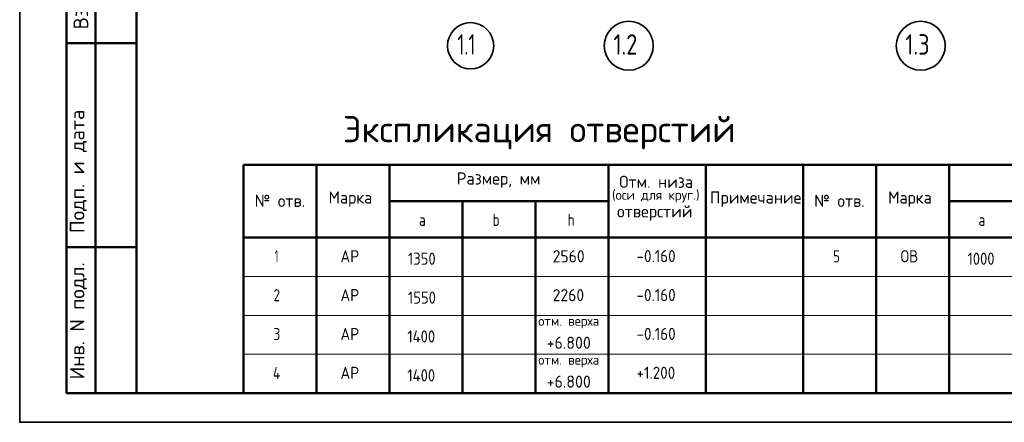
# Model space of a CAD drawing. Header units: millimetres. Extents: x 0 to 50400, y 0 to 35640.
# Tile 1 of 17: x 0 to 20236, y 0 to 8283. Entities that reach past the tile are written whole.
import ezdxf

# ---------------------------------------------------------------- set-up
doc = ezdxf.new("R2010")
doc.units = ezdxf.units.MM
doc.linetypes.add('______5', pattern=[1320, 960, -120, 120, -120])
doc.layers.add('Standard', color=7, linetype='Continuous', lineweight=25)
doc.layers.add('Оси', color=7, linetype='______5', true_color=0x656565)
doc.styles.add('ISOCPEUR', font='txt')

msp = doc.modelspace()

# ---------------------------------------------------------------- linework, layer by layer
at = {"layer": 'Standard', "color": 7, "linetype": 'Continuous', "lineweight": 25, "transparency": 33554687}
msp.add_line((2400, 35040), (2400, 1270), dxfattribs=at)
at = {"layer": 'Standard', "color": 7, "linetype": 'Continuous', "lineweight": 50, "transparency": 33554687}
for p, q in [((960, 600), (960, 10800)), ((960, 600), (960, 10800)), ((1560, 600), (1560, 10800)), ((960, 7800), (2400, 7800)), ((4600, 5300), (16100, 5300)), ((4600, 5300), (4600, 3800)), ((6100, 5300), (6100, 3800)), ((7600, 5300), (7600, 3800)), ((12100, 5300), (12100, 3800)), ((14100, 5300), (14100, 3800)), ((16100, 5300), (27600, 5300)), ((16100, 5300), (16100, 3800)), ((16100, 5300), (16100, 3800)), ((17600, 5300), (17600, 3800)), ((19100, 5300), (19100, 3800)), ((7600, 4550), (12100, 4550)), ((9100, 4550), (9100, 3800)), ((10600, 4550), (10600, 3800)), ((19100, 4550), (23600, 4550)), ((4600, 3800), (16100, 3800)), ((4600, 3800), (4600, 3000)), ((6100, 3800), (6100, 3000)), ((7600, 3800), (7600, 3000)), ((9100, 3800), (9100, 3000)), ((10600, 3800), (10600, 3000)), ((12100, 3800), (12100, 3000)), ((14100, 3800), (14100, 3000)), ((16100, 3800), (27600, 3800)), ((16100, 3800), (16100, 3000)), ((16100, 3800), (16100, 3000)), ((17600, 3800), (17600, 2200)), ((19100, 3800), (19100, 2200)), ((960, 3600), (2400, 3600)), ((4600, 3000), (4600, 2200)), ((6100, 3000), (6100, 2200)), ((7600, 3000), (7600, 2200)), ((9100, 3000), (9100, 2200)), ((10600, 3000), (10600, 2200)), ((12100, 3000), (12100, 2200)), ((14100, 3000), (14100, 2200)), ((16100, 3000), (16100, 2200)), ((16100, 3000), (16100, 2200)), ((4600, 2200), (4600, 1400)), ((6100, 2200), (6100, 1400)), ((7600, 2200), (7600, 1400)), ((9100, 2200), (9100, 1400)), ((10600, 2200), (10600, 1400)), ((12100, 2200), (12100, 1400)), ((14100, 2200), (14100, 1400)), ((16100, 2200), (16100, 1400)), ((16100, 2200), (16100, 1400)), ((17600, 2200), (17600, 1400)), ((19100, 2200), (19100, 1400)), ((4600, 1400), (4600, 600)), ((6100, 1400), (6100, 600)), ((7600, 1400), (7600, 600)), ((9100, 1400), (9100, 600)), ((10600, 1400), (10600, 600)), ((12100, 1400), (12100, 600)), ((14100, 1400), (14100, 600)), ((16100, 1400), (16100, 600)), ((16100, 1400), (16100, 600)), ((17600, 1400), (17600, 600)), ((19100, 1400), (19100, 600)), ((2400, 600), (960, 600)), ((4600, 600), (6100, 600)), ((6100, 600), (7600, 600)), ((7600, 600), (9100, 600)), ((9100, 600), (10600, 600)), ((10600, 600), (12100, 600)), ((12100, 600), (14100, 600)), ((14100, 600), (16100, 600)), ((16100, 600), (17600, 600)), ((17600, 600), (19100, 600)), ((19100, 600), (20600, 600))]:
    msp.add_line(p, q, dxfattribs=at)
at = {"layer": 'Standard', "color": 7, "linetype": 'Continuous', "lineweight": 13, "transparency": 33554687}
for p, q in [((4600, 3800), (16100, 3800)), ((4600, 3800), (16100, 3800)), ((4600, 3800), (16100, 3800)), ((16100, 3800), (27600, 3800)), ((16100, 3800), (27600, 3800)), ((16100, 3800), (27600, 3800)), ((4600, 3000), (6100, 3000)), ((6100, 3000), (7600, 3000)), ((7600, 3000), (9100, 3000)), ((9100, 3000), (10600, 3000)), ((10600, 3000), (12100, 3000)), ((12100, 3000), (14100, 3000)), ((14100, 3000), (16100, 3000)), ((16100, 3000), (17600, 3000)), ((17600, 3000), (19100, 3000)), ((19100, 3000), (20600, 3000)), ((4600, 2200), (6100, 2200)), ((6100, 2200), (7600, 2200)), ((7600, 2200), (9100, 2200)), ((9100, 2200), (10600, 2200)), ((10600, 2200), (12100, 2200)), ((12100, 2200), (14100, 2200)), ((14100, 2200), (16100, 2200)), ((16100, 2200), (17600, 2200)), ((17600, 2200), (19100, 2200)), ((19100, 2200), (20600, 2200)), ((4600, 1400), (6100, 1400)), ((6100, 1400), (7600, 1400)), ((7600, 1400), (9100, 1400)), ((9100, 1400), (10600, 1400)), ((10600, 1400), (12100, 1400)), ((12100, 1400), (14100, 1400)), ((14100, 1400), (16100, 1400)), ((16100, 1400), (17600, 1400)), ((17600, 1400), (19100, 1400)), ((19100, 1400), (20600, 1400))]:
    msp.add_line(p, q, dxfattribs=at)
at = {"layer": 'Standard', "color": 7, "linetype": 'Continuous', "lineweight": 25, "transparency": 33554687}
msp.add_lwpolyline([(0, 0), (50400, 0), (50400, 35640), (0, 35640), (0, 0)], close=True, dxfattribs=at)
at = {"layer": 'Standard', "color": 7, "linetype": 'Continuous', "lineweight": 35, "transparency": 33554687}
msp.add_lwpolyline([(50400, 35640), (0, 35640), (0, 0), (50400, 0), (50400, 35640)], dxfattribs=at)
at = {"layer": 'Standard', "color": 7, "linetype": 'Continuous', "lineweight": 50, "transparency": 33554687}
msp.add_lwpolyline([(2400, 35040), (49800, 35040), (49800, 600), (2400, 600), (2400, 35040)], close=True, dxfattribs=at)
at = {"layer": 'Оси', "color": 7, "linetype": 'Continuous', "lineweight": 35, "transparency": 33554687}
for centre, radius in [((9268, 7747), 475), ((12518, 7747), 503), ((18518, 7747), 503)]:
    msp.add_circle(centre, radius, dxfattribs=at)

# ---------------------------------------------------------------- texts
at = {"layer": 'Standard', "color": 7, "linetype": 'Continuous', "lineweight": 50, "transparency": 33554687, "char_height": 300, "attachment_point": 7, "rotation": 90, "style": 'ISOCPEUR'}
for s, insert, width in [('\\A1;{\\fISOCPEUR|i0|b0;\\H300.000000;\\W1.000000;\\C7;Взам. инв.N}\\P', (1408, 8083), 2290.92), ('\\A1;{\\fISOCPEUR|i0|b0;\\H300.000000;\\W1.000000;\\C7;Подп. и дата}\\P', (1379, 3891), 2636.47), ('\\A1;{\\fISOCPEUR|i0|b0;\\H300.000000;\\W1.000000;\\C7;Инв. N подл.}\\P', (1379, 881), 2426.15)]:
    msp.add_mtext(s, dxfattribs=dict(at, insert=insert, width=width))
at = {"layer": 'Standard', "color": 7, "linetype": 'Continuous', "lineweight": 50, "transparency": 33554687, "insert": (6643, 5615), "char_height": 540, "width": 8415.93, "attachment_point": 7, "style": 'ISOCPEUR'}
msp.add_mtext('\\W0.99;Экспликация отверстий', dxfattribs=at)
at = {"layer": 'Standard', "color": 7, "linetype": 'Continuous', "lineweight": 18, "transparency": 33554687, "attachment_point": 7, "style": 'ISOCPEUR'}
for s, insert, char_height, width in [('\\W0.97;Размер, мм', (8982, 4823), 250, 1870.55), ('\\W0.97;Отм. низа', (12321, 4823), 250, 1682.75), ('\\W0.96;№ отв.', (4829, 4432), 250, 1219.01), ('\\W0.95;Марка', (6348, 4432), 250, 1093.34), ('\\W0.98;(оси для круг.)', (12175, 4523), 200, 1936.79), ('\\W0.97;Примечание', (14188, 4432), 250, 1945.33), ('\\W0.96;№ отв.', (16329, 4432), 250, 1218.99), ('\\W0.95;Марка', (17848, 4432), 250, 1093.33), ('\\W0.78;b', (9718, 4041), 250, 272.01), ('\\W0.78;h', (11262, 4041), 250, 272.01), ('\\W0.97;отверстий', (12277, 4148), 250, 1770.39), ('\\W0.80;а', (8205, 4041), 250, 299.85), ('\\W0.80;а', (19705, 4041), 250, 299.86), ('\\W0.56;1', (5243, 3291), 250, 194.44), ('\\W0.89;АР', (6593, 3291), 250, 536.68), ('\\W0.87;1350', (7980, 3241), 250, 757.86), ('\\W0.93;2560', (10955, 3291), 250, 816.01), ('\\W0.90;-0.160', (12678, 3294), 250, 1011.77), ('\\W0.78;5', (16718, 3291), 250, 272.02), ('\\W0.89;ОВ', (18105, 3291), 250, 510.86), ('\\W0.87;1000', (19480, 3241), 250, 757.85), ('\\W0.78;2', (5218, 2491), 250, 272), ('\\W0.89;АР', (6593, 2491), 250, 536.68), ('\\W0.87;1550', (7980, 2441), 250, 757.86), ('\\W0.93;2260', (10955, 2491), 250, 816.01), ('\\W0.90;-0.160', (12678, 2494), 250, 1011.77), ('\\W0.97;отм. верха', (10659, 1931), 200, 1476.34), ('\\W0.78;3', (5218, 1691), 250, 272), ('\\W0.89;АР', (6593, 1691), 250, 536.68), ('\\W0.87;1400', (7968, 1641), 250, 783.44), ('\\W0.90;-0.160', (12678, 1694), 250, 1011.77), ('\\W0.95;+6.800', (10830, 1512), 250, 1067.85), ('\\W0.97;отм. верха', (10659, 1131), 200, 1476.34), ('\\W0.80;4', (5205, 891), 250, 299.85), ('\\W0.89;АР', (6593, 891), 250, 536.68), ('\\W0.87;1400', (7968, 841), 250, 783.44), ('\\W0.90;+1.200', (12678, 894), 250, 1011.77), ('\\W0.95;+6.800', (10830, 712), 250, 1067.85)]:
    msp.add_mtext(s, dxfattribs=dict(at, insert=insert, char_height=char_height, width=width))
at = {"layer": 'Оси', "color": 7, "linetype": 'Continuous', "lineweight": 35, "transparency": 33554687, "char_height": 420, "attachment_point": 7, "style": 'ISOCPEUR'}
for s, insert, width in [('\\W0.68;1.1', (8995, 7564), 689.5), ('\\W0.79;1.2', (12203, 7564), 795.3), ('\\W0.79;1.3', (18203, 7564), 795.3)]:
    msp.add_mtext(s, dxfattribs=dict(at, insert=insert, width=width))

doc.saveas('drawing.dxf')
